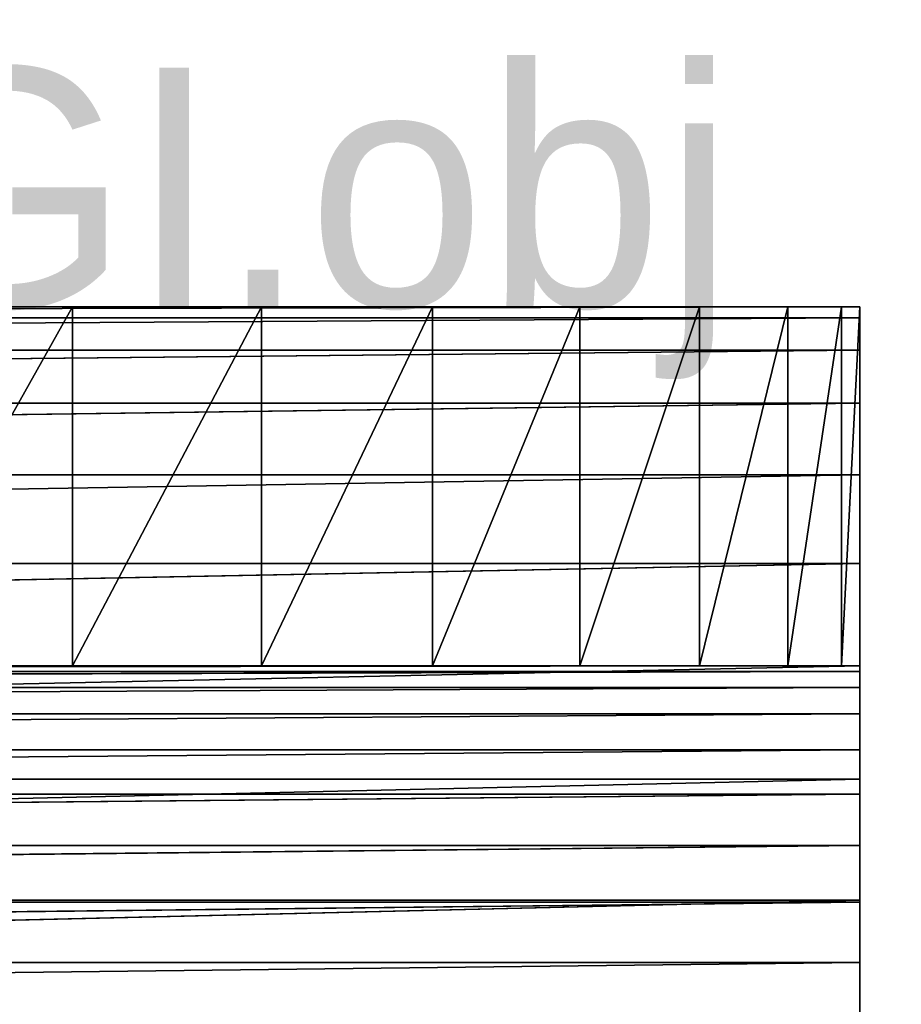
# Model space of a CAD drawing. Extents: x 0 to 22.2, y -49.5 to 1.2.
# Tile 23 of 23: x 18.5 to 22.2, y -2.9 to 1.2. Entities that reach past the tile are written whole.
import ezdxf

# ---------------------------------------------------------------- set-up
doc = ezdxf.new("R2010")
doc.units = 0
doc.header["$LTSCALE"] = 2.54
doc.layers.get('0').update_dxf_attribs({"color": 13, "linetype": 'CONTINUOUS'})

# ---------------------------------------------------------------- blocks, each defined once
blk = doc.blocks.new('GRUPA0_1')
at = {"color": 0}
for p, q in [((0, 0, 67), (22, 0, 67)), ((22, 0, 67), (0, 0, 61)), ((22, 0, 67), (0, 0, 61)), ((22, 0, 67), (0, -0.0456, 67.5209)), ((22, 0, 67), (0, -0.0456, 67.5209)), ((0, 0, 67), (22, 0, 67)), ((17, 0, 56), (22, 0, 61)), ((21.924, 0, 60.1318), (17, 0, 56)), ((17, 0, 56), (20.8302, 0, 57.7861)), ((22, 0, 67), (17, 0, 56)), ((22, 0, 67), (17, 0, 56)), ((17, 0, 56), (22, 0, 61)), ((21.6985, 0, 59.2899), (17, 0, 56)), ((21.924, 0, 60.1318), (17, 0, 56)), ((21.6985, 0, 59.2899), (17, 0, 56)), ((21.3301, 0, 58.5), (17, 0, 56)), ((21.3301, 0, 58.5), (17, 0, 56)), ((17, 0, 56), (20.8302, 0, 57.7861)), ((17.8682, -1.5, 56.076), (18.7101, 0, 56.3015)), ((17.8682, -1.5, 56.076), (18.7101, 0, 56.3015)), ((17.8682, 0, 56.076), (18.7101, 0, 56.3015)), ((17.8682, 0, 56.076), (18.7101, 0, 56.3015)), ((17.8682, 0, 56.076), (20.8302, 0, 57.7861)), ((17.8682, 0, 56.076), (20.8302, 0, 57.7861)), ((18.7101, -1.5, 56.3015), (19.5, 0, 56.6699)), ((18.7101, -1.5, 56.3015), (19.5, 0, 56.6699)), ((18.7101, -1.5, 56.3015), (18.7101, 0, 56.3015)), ((18.7101, 0, 56.3015), (19.5, 0, 56.6699)), ((18.7101, -1.5, 56.3015), (18.7101, 0, 56.3015)), ((18.7101, 0, 56.3015), (19.5, 0, 56.6699)), ((18.7101, 0, 56.3015), (20.8302, 0, 57.7861)), ((18.7101, 0, 56.3015), (20.8302, 0, 57.7861)), ((19.5, -1.5, 56.6699), (20.2139, 0, 57.1698)), ((19.5, -1.5, 56.6699), (20.2139, 0, 57.1698)), ((19.5, -1.5, 56.6699), (19.5, 0, 56.6699)), ((19.5, 0, 56.6699), (20.2139, 0, 57.1698)), ((19.5, -1.5, 56.6699), (19.5, 0, 56.6699)), ((19.5, 0, 56.6699), (20.2139, 0, 57.1698)), ((19.5, 0, 56.6699), (20.8302, 0, 57.7861)), ((19.5, 0, 56.6699), (20.8302, 0, 57.7861)), ((20.2139, -1.5, 57.1698), (20.8302, 0, 57.7861)), ((20.2139, -1.5, 57.1698), (20.8302, 0, 57.7861)), ((20.2139, -1.5, 57.1698), (20.2139, 0, 57.1698)), ((20.2139, 0, 57.1698), (20.8302, 0, 57.7861)), ((20.2139, -1.5, 57.1698), (20.2139, 0, 57.1698)), ((20.2139, 0, 57.1698), (20.8302, 0, 57.7861)), ((20.8302, -1.5, 57.7861), (21.3301, 0, 58.5)), ((20.8302, -1.5, 57.7861), (21.3301, 0, 58.5)), ((20.8302, -1.5, 57.7861), (20.8302, 0, 57.7861)), ((20.8302, 0, 57.7861), (21.3301, 0, 58.5)), ((20.8302, -1.5, 57.7861), (20.8302, 0, 57.7861)), ((20.8302, 0, 57.7861), (21.3301, 0, 58.5)), ((21.3301, -1.5, 58.5), (21.6985, 0, 59.2899)), ((21.3301, -1.5, 58.5), (21.6985, 0, 59.2899)), ((21.3301, -1.5, 58.5), (21.3301, 0, 58.5)), ((21.3301, 0, 58.5), (21.6985, 0, 59.2899)), ((21.3301, -1.5, 58.5), (21.3301, 0, 58.5)), ((21.3301, 0, 58.5), (21.6985, 0, 59.2899)), ((21.6985, -1.5, 59.2899), (21.924, 0, 60.1318)), ((21.6985, -1.5, 59.2899), (21.924, 0, 60.1318)), ((21.6985, -1.5, 59.2899), (21.6985, 0, 59.2899)), ((21.6985, 0, 59.2899), (21.924, 0, 60.1318)), ((21.6985, -1.5, 59.2899), (21.6985, 0, 59.2899)), ((21.6985, 0, 59.2899), (21.924, 0, 60.1318)), ((21.924, -1.5, 60.1318), (22, 0, 61)), ((21.924, -1.5, 60.1318), (22, 0, 61)), ((21.924, -1.5, 60.1318), (21.924, 0, 60.1318)), ((21.924, 0, 60.1318), (22, 0, 61)), ((21.924, -1.5, 60.1318), (21.924, 0, 60.1318)), ((21.924, 0, 60.1318), (22, 0, 61)), ((22, 0, 61), (22, -1.5, 61)), ((22, 0, 67), (22, 0, 61)), ((22, 0, 67), (22, 0, 61)), ((22, 0, 67), (22, -1.5, 61)), ((22, 0, 61), (22, -1.5, 61)), ((22, 0, 67), (22, -1.5, 61)), ((22, 0, 67), (22, -1.5, 67)), ((22, -0.0456, 67.5209), (22, 0, 67)), ((22, 0, 67), (22, -1.5, 67)), ((22, 0, 67), (22, -1.5228, 67.2605)), ((22, 0, 67), (22, -1.5228, 67.2605)), ((22, -0.0456, 67.5209), (22, 0, 67)), ((22, -0.0456, 67.5209), (0, -0.1809, 68.0261)), ((22, -0.0456, 67.5209), (0, -0.1809, 68.0261)), ((22, -0.0456, 67.5209), (0, -0.0456, 67.5209)), ((22, -0.0456, 67.5209), (0, -0.0456, 67.5209)), ((22, -0.1809, 68.0261), (22, -0.0456, 67.5209)), ((22, -0.0456, 67.5209), (22, -1.5228, 67.2605)), ((22, -0.0456, 67.5209), (22, -1.5228, 67.2605)), ((22, -0.0456, 67.5209), (22, -1.5905, 67.513)), ((22, -0.0456, 67.5209), (22, -1.5905, 67.513)), ((22, -0.1809, 68.0261), (22, -0.0456, 67.5209)), ((22, -0.1809, 68.0261), (0, -0.4019, 68.5)), ((22, -0.1809, 68.0261), (0, -0.4019, 68.5)), ((22, -0.1809, 68.0261), (0, -0.1809, 68.0261)), ((22, -0.1809, 68.0261), (0, -0.1809, 68.0261)), ((22, -0.4019, 68.5), (22, -0.1809, 68.0261)), ((22, -0.1809, 68.0261), (22, -1.5905, 67.513)), ((22, -0.1809, 68.0261), (22, -1.5905, 67.513)), ((22, -0.1809, 68.0261), (22, -1.701, 67.75)), ((22, -0.1809, 68.0261), (22, -1.701, 67.75)), ((22, -0.4019, 68.5), (22, -0.1809, 68.0261)), ((22, -0.4019, 68.5), (0, -0.7019, 68.9284)), ((22, -0.4019, 68.5), (0, -0.7019, 68.9284)), ((22, -0.4019, 68.5), (0, -0.4019, 68.5)), ((22, -0.4019, 68.5), (0, -0.4019, 68.5)), ((22, -0.7019, 68.9284), (22, -0.4019, 68.5)), ((22, -0.4019, 68.5), (22, -1.701, 67.75)), ((22, -0.4019, 68.5), (22, -1.701, 67.75)), ((22, -0.4019, 68.5), (22, -1.8509, 67.9642)), ((22, -0.4019, 68.5), (22, -1.8509, 67.9642)), ((22, -0.7019, 68.9284), (22, -0.4019, 68.5)), ((22, -0.7019, 68.9284), (0, -1.0716, 69.2981)), ((22, -0.7019, 68.9284), (0, -1.0716, 69.2981)), ((22, -0.7019, 68.9284), (0, -0.7019, 68.9284)), ((22, -0.7019, 68.9284), (0, -0.7019, 68.9284)), ((22, -1.0716, 69.2981), (22, -0.7019, 68.9284)), ((22, -0.7019, 68.9284), (22, -1.8509, 67.9642)), ((22, -0.7019, 68.9284), (22, -1.8509, 67.9642)), ((22, -0.7019, 68.9284), (22, -2.0358, 68.1491)), ((22, -0.7019, 68.9284), (22, -2.0358, 68.1491)), ((22, -1.0716, 69.2981), (22, -0.7019, 68.9284)), ((22, -1.0716, 69.2981), (0, -1.5, 69.5981)), ((22, -1.0716, 69.2981), (0, -1.5, 69.5981)), ((22, -1.0716, 69.2981), (0, -1.0716, 69.2981)), ((22, -1.0716, 69.2981), (0, -1.0716, 69.2981)), ((22, -1.5, 69.5981), (22, -1.0716, 69.2981)), ((22, -1.0716, 69.2981), (22, -2.0358, 68.1491)), ((22, -1.0716, 69.2981), (22, -2.0358, 68.1491)), ((22, -1.0716, 69.2981), (22, -2.25, 68.299)), ((22, -1.0716, 69.2981), (22, -2.25, 68.299)), ((22, -1.5, 69.5981), (22, -1.0716, 69.2981)), ((22, -1.5, 67), (0, -1.5, 67)), ((0, -1.5, 67), (22, -1.5, 61)), ((0, -1.5, 67), (22, -1.5, 61)), ((0, -1.5, 61), (22, -1.5, 61)), ((0, -1.5, 61), (22, -1.5, 61)), ((22, -1.5, 67), (0, -1.5, 67)), ((22, -1.5, 67), (0, -1.5228, 67.2605)), ((22, -1.5, 67), (0, -1.5228, 67.2605)), ((22, -1.5, 69.5981), (0, -1.9739, 69.8191)), ((22, -1.5, 69.5981), (0, -1.9739, 69.8191)), ((22, -1.5, 69.5981), (0, -1.5, 69.5981)), ((22, -1.5, 69.5981), (0, -1.5, 69.5981)), ((5, -1.5, 56), (22, -1.5, 61)), ((5, -1.5, 56), (22, -1.5, 61)), ((17, -1.5, 56), (22, -1.5, 61)), ((17, -1.5, 56), (22, -1.5, 61)), ((17, -1.5, 56), (21.924, -1.5, 60.1318)), ((17, -1.5, 56), (21.924, -1.5, 60.1318)), ((17, -1.5, 56), (21.6985, -1.5, 59.2899)), ((20.8302, -1.5, 57.7861), (17, -1.5, 56)), ((20.8302, -1.5, 57.7861), (17, -1.5, 56)), ((21.3301, -1.5, 58.5), (17, -1.5, 56)), ((21.3301, -1.5, 58.5), (17, -1.5, 56)), ((17, -1.5, 56), (21.6985, -1.5, 59.2899)), ((18.7101, -1.5, 56.3015), (17.8682, -1.5, 56.076)), ((18.7101, -1.5, 56.3015), (17.8682, -1.5, 56.076)), ((20.8302, -1.5, 57.7861), (17.8682, -1.5, 56.076)), ((20.8302, -1.5, 57.7861), (17.8682, -1.5, 56.076)), ((19.5, -1.5, 56.6699), (18.7101, -1.5, 56.3015)), ((18.7101, -1.5, 56.3015), (20.8302, -1.5, 57.7861)), ((18.7101, -1.5, 56.3015), (20.8302, -1.5, 57.7861)), ((19.5, -1.5, 56.6699), (18.7101, -1.5, 56.3015)), ((20.2139, -1.5, 57.1698), (19.5, -1.5, 56.6699)), ((19.5, -1.5, 56.6699), (20.8302, -1.5, 57.7861)), ((19.5, -1.5, 56.6699), (20.8302, -1.5, 57.7861)), ((20.2139, -1.5, 57.1698), (19.5, -1.5, 56.6699)), ((20.8302, -1.5, 57.7861), (20.2139, -1.5, 57.1698)), ((20.8302, -1.5, 57.7861), (20.2139, -1.5, 57.1698)), ((21.3301, -1.5, 58.5), (20.8302, -1.5, 57.7861)), ((21.3301, -1.5, 58.5), (20.8302, -1.5, 57.7861)), ((21.6985, -1.5, 59.2899), (21.3301, -1.5, 58.5)), ((21.6985, -1.5, 59.2899), (21.3301, -1.5, 58.5)), ((21.924, -1.5, 60.1318), (21.6985, -1.5, 59.2899)), ((21.924, -1.5, 60.1318), (21.6985, -1.5, 59.2899)), ((22, -1.5, 61), (21.924, -1.5, 60.1318)), ((22, -1.5, 61), (21.924, -1.5, 60.1318)), ((22, -1.5, 61), (22, -1.5, 67)), ((22, -1.5, 61), (22, -1.5, 67)), ((22, -1.5, 67), (22, -1.5228, 67.2605)), ((22, -1.9739, 69.8191), (22, -1.5, 69.5981)), ((22, -1.5, 67), (22, -1.5228, 67.2605)), ((22, -1.5, 69.5981), (22, -2.25, 68.299)), ((22, -1.5, 69.5981), (22, -2.25, 68.299)), ((22, -1.5, 69.5981), (22, -2.487, 68.4095)), ((22, -1.5, 69.5981), (22, -2.487, 68.4095)), ((22, -1.9739, 69.8191), (22, -1.5, 69.5981)), ((22, -1.5228, 67.2605), (0, -1.5228, 67.2605)), ((22, -1.5228, 67.2605), (0, -1.5228, 67.2605)), ((22, -1.5228, 67.2605), (0, -1.5905, 67.513)), ((22, -1.5228, 67.2605), (0, -1.5905, 67.513)), ((22, -1.5228, 67.2605), (22, -1.5905, 67.513)), ((22, -1.5228, 67.2605), (22, -1.5905, 67.513)), ((22, -1.5905, 67.513), (0, -1.5905, 67.513)), ((22, -1.5905, 67.513), (0, -1.5905, 67.513)), ((22, -1.5905, 67.513), (0, -1.701, 67.75)), ((22, -1.5905, 67.513), (0, -1.701, 67.75)), ((22, -1.5905, 67.513), (22, -1.701, 67.75)), ((22, -1.5905, 67.513), (22, -1.701, 67.75)), ((22, -1.701, 67.75), (0, -1.701, 67.75)), ((22, -1.701, 67.75), (0, -1.701, 67.75)), ((22, -1.701, 67.75), (0, -1.8509, 67.9642)), ((22, -1.701, 67.75), (0, -1.8509, 67.9642)), ((22, -1.701, 67.75), (22, -1.8509, 67.9642)), ((22, -1.701, 67.75), (22, -1.8509, 67.9642)), ((22, -1.8509, 67.9642), (0, -1.8509, 67.9642)), ((22, -1.8509, 67.9642), (0, -1.8509, 67.9642)), ((22, -1.8509, 67.9642), (0, -2.0358, 68.1491)), ((22, -1.8509, 67.9642), (0, -2.0358, 68.1491)), ((22, -1.8509, 67.9642), (22, -2.0358, 68.1491)), ((22, -1.8509, 67.9642), (22, -2.0358, 68.1491)), ((22, -1.9739, 69.8191), (0, -2.4791, 69.9544)), ((22, -1.9739, 69.8191), (0, -2.4791, 69.9544)), ((22, -1.9739, 69.8191), (0, -1.9739, 69.8191)), ((22, -1.9739, 69.8191), (0, -1.9739, 69.8191)), ((22, -2.4791, 69.9544), (22, -1.9739, 69.8191)), ((22, -1.9739, 69.8191), (22, -2.487, 68.4095)), ((22, -1.9739, 69.8191), (22, -2.487, 68.4095)), ((22, -1.9739, 69.8191), (22, -2.7395, 68.4772)), ((22, -1.9739, 69.8191), (22, -2.7395, 68.4772)), ((22, -2.4791, 69.9544), (22, -1.9739, 69.8191)), ((22, -2.0358, 68.1491), (0, -2.0358, 68.1491)), ((22, -2.0358, 68.1491), (0, -2.0358, 68.1491)), ((22, -2.0358, 68.1491), (0, -2.25, 68.299)), ((22, -2.0358, 68.1491), (0, -2.25, 68.299)), ((22, -2.0358, 68.1491), (22, -2.25, 68.299)), ((22, -2.0358, 68.1491), (22, -2.25, 68.299)), ((22, -2.25, 68.299), (0, -2.25, 68.299)), ((22, -2.25, 68.299), (0, -2.25, 68.299)), ((22, -2.25, 68.299), (0, -2.487, 68.4095)), ((22, -2.25, 68.299), (0, -2.487, 68.4095)), ((22, -2.25, 68.299), (22, -2.487, 68.4095)), ((22, -2.25, 68.299), (22, -2.487, 68.4095)), ((22, -2.4791, 69.9544), (0, -3, 70)), ((22, -2.4791, 69.9544), (0, -3, 70)), ((22, -2.4791, 69.9544), (0, -2.4791, 69.9544)), ((22, -2.4791, 69.9544), (0, -2.4791, 69.9544)), ((22, -2.487, 68.4095), (0, -2.487, 68.4095)), ((22, -2.487, 68.4095), (0, -2.487, 68.4095)), ((22, -2.487, 68.4095), (0, -2.7395, 68.4772)), ((22, -2.487, 68.4095), (0, -2.7395, 68.4772)), ((22, -3, 70), (22, -2.4791, 69.9544)), ((22, -2.4791, 69.9544), (22, -2.7395, 68.4772)), ((22, -2.4791, 69.9544), (22, -2.7395, 68.4772)), ((22, -2.4791, 69.9544), (22, -3, 68.5)), ((22, -2.4791, 69.9544), (22, -3, 68.5)), ((22, -3, 70), (22, -2.4791, 69.9544)), ((22, -2.487, 68.4095), (22, -2.7395, 68.4772)), ((22, -2.487, 68.4095), (22, -2.7395, 68.4772)), ((22, -2.7395, 68.4772), (0, -2.7395, 68.4772)), ((22, -2.7395, 68.4772), (0, -2.7395, 68.4772)), ((22, -2.7395, 68.4772), (0, -3, 68.5)), ((22, -2.7395, 68.4772), (0, -3, 68.5)), ((22, -2.7395, 68.4772), (22, -3, 68.5)), ((22, -2.7395, 68.4772), (22, -3, 68.5))]:
    blk.add_line(p, q, dxfattribs=at)
mesh = blk.add_polyface(dxfattribs=at)
corners = [(22, 0, 67), (0, 0, 61), (0, 0, 67)]
mesh.append_faces([[corners[k] for k in face] for face in [(0, 1, 2)]], dxfattribs={"color": 0})
mesh = blk.add_polyface(dxfattribs=at)
corners = [(22, 0, 67), (17, 0, 56), (0, 0, 61)]
mesh.append_faces([[corners[k] for k in face] for face in [(0, 1, 2)]], dxfattribs={"color": 0})
mesh = blk.add_polyface(dxfattribs=at)
corners = [(22, -0.0456, 67.5209), (22, 0, 67), (0, -0.0456, 67.5209)]
mesh.append_faces([[corners[k] for k in face] for face in [(0, 1, 2)]], dxfattribs={"color": 0})
mesh = blk.add_polyface(dxfattribs=at)
corners = [(0, -0.0456, 67.5209), (22, 0, 67), (0, 0, 67)]
mesh.append_faces([[corners[k] for k in face] for face in [(0, 1, 2)]], dxfattribs={"color": 0})
mesh = blk.add_polyface(dxfattribs=at)
corners = [(22, 0, 61), (21.924, 0, 60.1318), (17, 0, 56)]
mesh.append_faces([[corners[k] for k in face] for face in [(0, 1, 2)]], dxfattribs={"color": 0})
mesh = blk.add_polyface(dxfattribs=at)
corners = [(20.8302, 0, 57.7861), (17.8682, 0, 56.076), (17, 0, 56)]
mesh.append_faces([[corners[k] for k in face] for face in [(0, 1, 2)]], dxfattribs={"color": 0})
mesh = blk.add_polyface(dxfattribs=at)
corners = [(22, 0, 67), (22, 0, 61), (17, 0, 56)]
mesh.append_faces([[corners[k] for k in face] for face in [(0, 1, 2)]], dxfattribs={"color": 0})
mesh = blk.add_polyface(dxfattribs=at)
corners = [(21.924, 0, 60.1318), (21.6985, 0, 59.2899), (17, 0, 56)]
mesh.append_faces([[corners[k] for k in face] for face in [(0, 1, 2)]], dxfattribs={"color": 0})
mesh = blk.add_polyface(dxfattribs=at)
corners = [(21.6985, 0, 59.2899), (21.3301, 0, 58.5), (17, 0, 56)]
mesh.append_faces([[corners[k] for k in face] for face in [(0, 1, 2)]], dxfattribs={"color": 0})
mesh = blk.add_polyface(dxfattribs=at)
corners = [(21.3301, 0, 58.5), (20.8302, 0, 57.7861), (17, 0, 56)]
mesh.append_faces([[corners[k] for k in face] for face in [(0, 1, 2)]], dxfattribs={"color": 0})
mesh = blk.add_polyface(dxfattribs=at)
corners = [(18.7101, -1.5, 56.3015), (17.8682, -1.5, 56.076), (18.7101, 0, 56.3015)]
mesh.append_faces([[corners[k] for k in face] for face in [(0, 1, 2)]], dxfattribs={"color": 0})
mesh = blk.add_polyface(dxfattribs=at)
corners = [(18.7101, 0, 56.3015), (17.8682, -1.5, 56.076), (17.8682, 0, 56.076)]
mesh.append_faces([[corners[k] for k in face] for face in [(0, 1, 2)]], dxfattribs={"color": 0})
mesh = blk.add_polyface(dxfattribs=at)
corners = [(20.8302, 0, 57.7861), (18.7101, 0, 56.3015), (17.8682, 0, 56.076)]
mesh.append_faces([[corners[k] for k in face] for face in [(0, 1, 2)]], dxfattribs={"color": 0})
mesh = blk.add_polyface(dxfattribs=at)
corners = [(19.5, -1.5, 56.6699), (18.7101, -1.5, 56.3015), (19.5, 0, 56.6699)]
mesh.append_faces([[corners[k] for k in face] for face in [(0, 1, 2)]], dxfattribs={"color": 0})
mesh = blk.add_polyface(dxfattribs=at)
corners = [(19.5, 0, 56.6699), (18.7101, -1.5, 56.3015), (18.7101, 0, 56.3015)]
mesh.append_faces([[corners[k] for k in face] for face in [(0, 1, 2)]], dxfattribs={"color": 0})
mesh = blk.add_polyface(dxfattribs=at)
corners = [(20.8302, 0, 57.7861), (19.5, 0, 56.6699), (18.7101, 0, 56.3015)]
mesh.append_faces([[corners[k] for k in face] for face in [(0, 1, 2)]], dxfattribs={"color": 0})
mesh = blk.add_polyface(dxfattribs=at)
corners = [(20.2139, -1.5, 57.1698), (19.5, -1.5, 56.6699), (20.2139, 0, 57.1698)]
mesh.append_faces([[corners[k] for k in face] for face in [(0, 1, 2)]], dxfattribs={"color": 0})
mesh = blk.add_polyface(dxfattribs=at)
corners = [(20.2139, 0, 57.1698), (19.5, -1.5, 56.6699), (19.5, 0, 56.6699)]
mesh.append_faces([[corners[k] for k in face] for face in [(0, 1, 2)]], dxfattribs={"color": 0})
mesh = blk.add_polyface(dxfattribs=at)
corners = [(20.8302, 0, 57.7861), (20.2139, 0, 57.1698), (19.5, 0, 56.6699)]
mesh.append_faces([[corners[k] for k in face] for face in [(0, 1, 2)]], dxfattribs={"color": 0})
mesh = blk.add_polyface(dxfattribs=at)
corners = [(20.8302, 0, 57.7861), (20.8302, -1.5, 57.7861), (20.2139, -1.5, 57.1698)]
mesh.append_faces([[corners[k] for k in face] for face in [(0, 1, 2)]], dxfattribs={"color": 0})
mesh = blk.add_polyface(dxfattribs=at)
corners = [(20.8302, 0, 57.7861), (20.2139, -1.5, 57.1698), (20.2139, 0, 57.1698)]
mesh.append_faces([[corners[k] for k in face] for face in [(0, 1, 2)]], dxfattribs={"color": 0})
mesh = blk.add_polyface(dxfattribs=at)
corners = [(21.3301, 0, 58.5), (21.3301, -1.5, 58.5), (20.8302, -1.5, 57.7861)]
mesh.append_faces([[corners[k] for k in face] for face in [(0, 1, 2)]], dxfattribs={"color": 0})
mesh = blk.add_polyface(dxfattribs=at)
corners = [(21.3301, 0, 58.5), (20.8302, -1.5, 57.7861), (20.8302, 0, 57.7861)]
mesh.append_faces([[corners[k] for k in face] for face in [(0, 1, 2)]], dxfattribs={"color": 0})
mesh = blk.add_polyface(dxfattribs=at)
corners = [(21.6985, 0, 59.2899), (21.6985, -1.5, 59.2899), (21.3301, -1.5, 58.5)]
mesh.append_faces([[corners[k] for k in face] for face in [(0, 1, 2)]], dxfattribs={"color": 0})
mesh = blk.add_polyface(dxfattribs=at)
corners = [(21.6985, 0, 59.2899), (21.3301, -1.5, 58.5), (21.3301, 0, 58.5)]
mesh.append_faces([[corners[k] for k in face] for face in [(0, 1, 2)]], dxfattribs={"color": 0})
mesh = blk.add_polyface(dxfattribs=at)
corners = [(21.924, 0, 60.1318), (21.924, -1.5, 60.1318), (21.6985, -1.5, 59.2899)]
mesh.append_faces([[corners[k] for k in face] for face in [(0, 1, 2)]], dxfattribs={"color": 0})
mesh = blk.add_polyface(dxfattribs=at)
corners = [(21.924, 0, 60.1318), (21.6985, -1.5, 59.2899), (21.6985, 0, 59.2899)]
mesh.append_faces([[corners[k] for k in face] for face in [(0, 1, 2)]], dxfattribs={"color": 0})
mesh = blk.add_polyface(dxfattribs=at)
corners = [(22, 0, 61), (22, -1.5, 61), (21.924, -1.5, 60.1318)]
mesh.append_faces([[corners[k] for k in face] for face in [(0, 1, 2)]], dxfattribs={"color": 0})
mesh = blk.add_polyface(dxfattribs=at)
corners = [(22, 0, 61), (21.924, -1.5, 60.1318), (21.924, 0, 60.1318)]
mesh.append_faces([[corners[k] for k in face] for face in [(0, 1, 2)]], dxfattribs={"color": 0})
mesh = blk.add_polyface(dxfattribs=at)
corners = [(22, 0, 67), (22, -1.5, 61), (22, 0, 61)]
mesh.append_faces([[corners[k] for k in face] for face in [(0, 1, 2)]], dxfattribs={"color": 0})
mesh = blk.add_polyface(dxfattribs=at)
corners = [(22, 0, 67), (22, -1.5, 67), (22, -1.5, 61)]
mesh.append_faces([[corners[k] for k in face] for face in [(0, 1, 2)]], dxfattribs={"color": 0})
mesh = blk.add_polyface(dxfattribs=at)
corners = [(22, 0, 67), (22, -1.5228, 67.2605), (22, -1.5, 67)]
mesh.append_faces([[corners[k] for k in face] for face in [(0, 1, 2)]], dxfattribs={"color": 0})
mesh = blk.add_polyface(dxfattribs=at)
corners = [(22, 0, 67), (22, -0.0456, 67.5209), (22, -1.5228, 67.2605)]
mesh.append_faces([[corners[k] for k in face] for face in [(0, 1, 2)]], dxfattribs={"color": 0})
mesh = blk.add_polyface(dxfattribs=at)
corners = [(22, -0.1809, 68.0261), (22, -0.0456, 67.5209), (0, -0.1809, 68.0261)]
mesh.append_faces([[corners[k] for k in face] for face in [(0, 1, 2)]], dxfattribs={"color": 0})
mesh = blk.add_polyface(dxfattribs=at)
corners = [(0, -0.1809, 68.0261), (22, -0.0456, 67.5209), (0, -0.0456, 67.5209)]
mesh.append_faces([[corners[k] for k in face] for face in [(0, 1, 2)]], dxfattribs={"color": 0})
mesh = blk.add_polyface(dxfattribs=at)
corners = [(22, -0.0456, 67.5209), (22, -1.5905, 67.513), (22, -1.5228, 67.2605)]
mesh.append_faces([[corners[k] for k in face] for face in [(0, 1, 2)]], dxfattribs={"color": 0})
mesh = blk.add_polyface(dxfattribs=at)
corners = [(22, -0.0456, 67.5209), (22, -0.1809, 68.0261), (22, -1.5905, 67.513)]
mesh.append_faces([[corners[k] for k in face] for face in [(0, 1, 2)]], dxfattribs={"color": 0})
mesh = blk.add_polyface(dxfattribs=at)
corners = [(22, -0.4019, 68.5), (22, -0.1809, 68.0261), (0, -0.4019, 68.5)]
mesh.append_faces([[corners[k] for k in face] for face in [(0, 1, 2)]], dxfattribs={"color": 0})
mesh = blk.add_polyface(dxfattribs=at)
corners = [(0, -0.4019, 68.5), (22, -0.1809, 68.0261), (0, -0.1809, 68.0261)]
mesh.append_faces([[corners[k] for k in face] for face in [(0, 1, 2)]], dxfattribs={"color": 0})
mesh = blk.add_polyface(dxfattribs=at)
corners = [(22, -0.1809, 68.0261), (22, -1.701, 67.75), (22, -1.5905, 67.513)]
mesh.append_faces([[corners[k] for k in face] for face in [(0, 1, 2)]], dxfattribs={"color": 0})
mesh = blk.add_polyface(dxfattribs=at)
corners = [(22, -0.1809, 68.0261), (22, -0.4019, 68.5), (22, -1.701, 67.75)]
mesh.append_faces([[corners[k] for k in face] for face in [(0, 1, 2)]], dxfattribs={"color": 0})
mesh = blk.add_polyface(dxfattribs=at)
corners = [(22, -0.7019, 68.9284), (22, -0.4019, 68.5), (0, -0.7019, 68.9284)]
mesh.append_faces([[corners[k] for k in face] for face in [(0, 1, 2)]], dxfattribs={"color": 0})
mesh = blk.add_polyface(dxfattribs=at)
corners = [(0, -0.7019, 68.9284), (22, -0.4019, 68.5), (0, -0.4019, 68.5)]
mesh.append_faces([[corners[k] for k in face] for face in [(0, 1, 2)]], dxfattribs={"color": 0})
mesh = blk.add_polyface(dxfattribs=at)
corners = [(22, -0.4019, 68.5), (22, -1.8509, 67.9642), (22, -1.701, 67.75)]
mesh.append_faces([[corners[k] for k in face] for face in [(0, 1, 2)]], dxfattribs={"color": 0})
mesh = blk.add_polyface(dxfattribs=at)
corners = [(22, -0.4019, 68.5), (22, -0.7019, 68.9284), (22, -1.8509, 67.9642)]
mesh.append_faces([[corners[k] for k in face] for face in [(0, 1, 2)]], dxfattribs={"color": 0})
mesh = blk.add_polyface(dxfattribs=at)
corners = [(22, -0.7019, 68.9284), (0, -1.0716, 69.2981), (22, -1.0716, 69.2981)]
mesh.append_faces([[corners[k] for k in face] for face in [(0, 1, 2)]], dxfattribs={"color": 0})
mesh = blk.add_polyface(dxfattribs=at)
corners = [(22, -0.7019, 68.9284), (0, -0.7019, 68.9284), (0, -1.0716, 69.2981)]
mesh.append_faces([[corners[k] for k in face] for face in [(0, 1, 2)]], dxfattribs={"color": 0})
mesh = blk.add_polyface(dxfattribs=at)
corners = [(22, -0.7019, 68.9284), (22, -2.0358, 68.1491), (22, -1.8509, 67.9642)]
mesh.append_faces([[corners[k] for k in face] for face in [(0, 1, 2)]], dxfattribs={"color": 0})
mesh = blk.add_polyface(dxfattribs=at)
corners = [(22, -0.7019, 68.9284), (22, -1.0716, 69.2981), (22, -2.0358, 68.1491)]
mesh.append_faces([[corners[k] for k in face] for face in [(0, 1, 2)]], dxfattribs={"color": 0})
mesh = blk.add_polyface(dxfattribs=at)
corners = [(22, -1.0716, 69.2981), (0, -1.5, 69.5981), (22, -1.5, 69.5981)]
mesh.append_faces([[corners[k] for k in face] for face in [(0, 1, 2)]], dxfattribs={"color": 0})
mesh = blk.add_polyface(dxfattribs=at)
corners = [(22, -1.0716, 69.2981), (0, -1.0716, 69.2981), (0, -1.5, 69.5981)]
mesh.append_faces([[corners[k] for k in face] for face in [(0, 1, 2)]], dxfattribs={"color": 0})
mesh = blk.add_polyface(dxfattribs=at)
corners = [(22, -1.0716, 69.2981), (22, -2.25, 68.299), (22, -2.0358, 68.1491)]
mesh.append_faces([[corners[k] for k in face] for face in [(0, 1, 2)]], dxfattribs={"color": 0})
mesh = blk.add_polyface(dxfattribs=at)
corners = [(22, -1.0716, 69.2981), (22, -1.5, 69.5981), (22, -2.25, 68.299)]
mesh.append_faces([[corners[k] for k in face] for face in [(0, 1, 2)]], dxfattribs={"color": 0})
mesh = blk.add_polyface(dxfattribs=at)
corners = [(0, -1.5, 67), (22, -1.5, 61), (22, -1.5, 67)]
mesh.append_faces([[corners[k] for k in face] for face in [(0, 1, 2)]], dxfattribs={"color": 0})
mesh = blk.add_polyface(dxfattribs=at)
corners = [(0, -1.5, 67), (0, -1.5, 61), (22, -1.5, 61)]
mesh.append_faces([[corners[k] for k in face] for face in [(0, 1, 2)]], dxfattribs={"color": 0})
mesh = blk.add_polyface(dxfattribs=at)
corners = [(0, -1.5, 61), (5, -1.5, 56), (22, -1.5, 61)]
mesh.append_faces([[corners[k] for k in face] for face in [(0, 1, 2)]], dxfattribs={"color": 0})
mesh = blk.add_polyface(dxfattribs=at)
corners = [(0, -1.5228, 67.2605), (0, -1.5, 67), (22, -1.5, 67)]
mesh.append_faces([[corners[k] for k in face] for face in [(0, 1, 2)]], dxfattribs={"color": 0})
mesh = blk.add_polyface(dxfattribs=at)
corners = [(0, -1.5228, 67.2605), (22, -1.5, 67), (22, -1.5228, 67.2605)]
mesh.append_faces([[corners[k] for k in face] for face in [(0, 1, 2)]], dxfattribs={"color": 0})
mesh = blk.add_polyface(dxfattribs=at)
corners = [(22, -1.5, 69.5981), (0, -1.9739, 69.8191), (22, -1.9739, 69.8191)]
mesh.append_faces([[corners[k] for k in face] for face in [(0, 1, 2)]], dxfattribs={"color": 0})
mesh = blk.add_polyface(dxfattribs=at)
corners = [(22, -1.5, 69.5981), (0, -1.5, 69.5981), (0, -1.9739, 69.8191)]
mesh.append_faces([[corners[k] for k in face] for face in [(0, 1, 2)]], dxfattribs={"color": 0})
mesh = blk.add_polyface(dxfattribs=at)
corners = [(22, -1.5, 61), (5, -1.5, 56), (17, -1.5, 56)]
mesh.append_faces([[corners[k] for k in face] for face in [(0, 1, 2)]], dxfattribs={"color": 0})
mesh = blk.add_polyface(dxfattribs=at)
corners = [(22, -1.5, 61), (17, -1.5, 56), (21.924, -1.5, 60.1318)]
mesh.append_faces([[corners[k] for k in face] for face in [(0, 1, 2)]], dxfattribs={"color": 0})
mesh = blk.add_polyface(dxfattribs=at)
corners = [(21.924, -1.5, 60.1318), (17, -1.5, 56), (21.6985, -1.5, 59.2899)]
mesh.append_faces([[corners[k] for k in face] for face in [(0, 1, 2)]], dxfattribs={"color": 0})
mesh = blk.add_polyface(dxfattribs=at)
corners = [(20.8302, -1.5, 57.7861), (17, -1.5, 56), (17.8682, -1.5, 56.076)]
mesh.append_faces([[corners[k] for k in face] for face in [(0, 1, 2)]], dxfattribs={"color": 0})
mesh = blk.add_polyface(dxfattribs=at)
corners = [(21.3301, -1.5, 58.5), (17, -1.5, 56), (20.8302, -1.5, 57.7861)]
mesh.append_faces([[corners[k] for k in face] for face in [(0, 1, 2)]], dxfattribs={"color": 0})
mesh = blk.add_polyface(dxfattribs=at)
corners = [(21.6985, -1.5, 59.2899), (17, -1.5, 56), (21.3301, -1.5, 58.5)]
mesh.append_faces([[corners[k] for k in face] for face in [(0, 1, 2)]], dxfattribs={"color": 0})
mesh = blk.add_polyface(dxfattribs=at)
corners = [(20.8302, -1.5, 57.7861), (17.8682, -1.5, 56.076), (18.7101, -1.5, 56.3015)]
mesh.append_faces([[corners[k] for k in face] for face in [(0, 1, 2)]], dxfattribs={"color": 0})
mesh = blk.add_polyface(dxfattribs=at)
corners = [(20.8302, -1.5, 57.7861), (18.7101, -1.5, 56.3015), (19.5, -1.5, 56.6699)]
mesh.append_faces([[corners[k] for k in face] for face in [(0, 1, 2)]], dxfattribs={"color": 0})
mesh = blk.add_polyface(dxfattribs=at)
corners = [(20.8302, -1.5, 57.7861), (19.5, -1.5, 56.6699), (20.2139, -1.5, 57.1698)]
mesh.append_faces([[corners[k] for k in face] for face in [(0, 1, 2)]], dxfattribs={"color": 0})
mesh = blk.add_polyface(dxfattribs=at)
corners = [(22, -1.5, 69.5981), (22, -2.487, 68.4095), (22, -2.25, 68.299)]
mesh.append_faces([[corners[k] for k in face] for face in [(0, 1, 2)]], dxfattribs={"color": 0})
mesh = blk.add_polyface(dxfattribs=at)
corners = [(22, -1.5, 69.5981), (22, -1.9739, 69.8191), (22, -2.487, 68.4095)]
mesh.append_faces([[corners[k] for k in face] for face in [(0, 1, 2)]], dxfattribs={"color": 0})
mesh = blk.add_polyface(dxfattribs=at)
corners = [(0, -1.5905, 67.513), (0, -1.5228, 67.2605), (22, -1.5228, 67.2605)]
mesh.append_faces([[corners[k] for k in face] for face in [(0, 1, 2)]], dxfattribs={"color": 0})
mesh = blk.add_polyface(dxfattribs=at)
corners = [(0, -1.5905, 67.513), (22, -1.5228, 67.2605), (22, -1.5905, 67.513)]
mesh.append_faces([[corners[k] for k in face] for face in [(0, 1, 2)]], dxfattribs={"color": 0})
mesh = blk.add_polyface(dxfattribs=at)
corners = [(0, -1.701, 67.75), (0, -1.5905, 67.513), (22, -1.5905, 67.513)]
mesh.append_faces([[corners[k] for k in face] for face in [(0, 1, 2)]], dxfattribs={"color": 0})
mesh = blk.add_polyface(dxfattribs=at)
corners = [(0, -1.701, 67.75), (22, -1.5905, 67.513), (22, -1.701, 67.75)]
mesh.append_faces([[corners[k] for k in face] for face in [(0, 1, 2)]], dxfattribs={"color": 0})
mesh = blk.add_polyface(dxfattribs=at)
corners = [(0, -1.8509, 67.9642), (0, -1.701, 67.75), (22, -1.701, 67.75)]
mesh.append_faces([[corners[k] for k in face] for face in [(0, 1, 2)]], dxfattribs={"color": 0})
mesh = blk.add_polyface(dxfattribs=at)
corners = [(0, -1.8509, 67.9642), (22, -1.701, 67.75), (22, -1.8509, 67.9642)]
mesh.append_faces([[corners[k] for k in face] for face in [(0, 1, 2)]], dxfattribs={"color": 0})
mesh = blk.add_polyface(dxfattribs=at)
corners = [(0, -2.0358, 68.1491), (0, -1.8509, 67.9642), (22, -1.8509, 67.9642)]
mesh.append_faces([[corners[k] for k in face] for face in [(0, 1, 2)]], dxfattribs={"color": 0})
mesh = blk.add_polyface(dxfattribs=at)
corners = [(0, -2.0358, 68.1491), (22, -1.8509, 67.9642), (22, -2.0358, 68.1491)]
mesh.append_faces([[corners[k] for k in face] for face in [(0, 1, 2)]], dxfattribs={"color": 0})
mesh = blk.add_polyface(dxfattribs=at)
corners = [(22, -1.9739, 69.8191), (0, -2.4791, 69.9544), (22, -2.4791, 69.9544)]
mesh.append_faces([[corners[k] for k in face] for face in [(0, 1, 2)]], dxfattribs={"color": 0})
mesh = blk.add_polyface(dxfattribs=at)
corners = [(22, -1.9739, 69.8191), (0, -1.9739, 69.8191), (0, -2.4791, 69.9544)]
mesh.append_faces([[corners[k] for k in face] for face in [(0, 1, 2)]], dxfattribs={"color": 0})
mesh = blk.add_polyface(dxfattribs=at)
corners = [(22, -1.9739, 69.8191), (22, -2.7395, 68.4772), (22, -2.487, 68.4095)]
mesh.append_faces([[corners[k] for k in face] for face in [(0, 1, 2)]], dxfattribs={"color": 0})
mesh = blk.add_polyface(dxfattribs=at)
corners = [(22, -1.9739, 69.8191), (22, -2.4791, 69.9544), (22, -2.7395, 68.4772)]
mesh.append_faces([[corners[k] for k in face] for face in [(0, 1, 2)]], dxfattribs={"color": 0})
mesh = blk.add_polyface(dxfattribs=at)
corners = [(22, -2.0358, 68.1491), (0, -2.25, 68.299), (0, -2.0358, 68.1491)]
mesh.append_faces([[corners[k] for k in face] for face in [(0, 1, 2)]], dxfattribs={"color": 0})
mesh = blk.add_polyface(dxfattribs=at)
corners = [(22, -2.25, 68.299), (0, -2.25, 68.299), (22, -2.0358, 68.1491)]
mesh.append_faces([[corners[k] for k in face] for face in [(0, 1, 2)]], dxfattribs={"color": 0})
mesh = blk.add_polyface(dxfattribs=at)
corners = [(22, -2.25, 68.299), (0, -2.487, 68.4095), (0, -2.25, 68.299)]
mesh.append_faces([[corners[k] for k in face] for face in [(0, 1, 2)]], dxfattribs={"color": 0})
mesh = blk.add_polyface(dxfattribs=at)
corners = [(22, -2.487, 68.4095), (0, -2.487, 68.4095), (22, -2.25, 68.299)]
mesh.append_faces([[corners[k] for k in face] for face in [(0, 1, 2)]], dxfattribs={"color": 0})
mesh = blk.add_polyface(dxfattribs=at)
corners = [(22, -2.4791, 69.9544), (0, -3, 70), (22, -3, 70)]
mesh.append_faces([[corners[k] for k in face] for face in [(0, 1, 2)]], dxfattribs={"color": 0})
mesh = blk.add_polyface(dxfattribs=at)
corners = [(22, -2.4791, 69.9544), (0, -2.4791, 69.9544), (0, -3, 70)]
mesh.append_faces([[corners[k] for k in face] for face in [(0, 1, 2)]], dxfattribs={"color": 0})
mesh = blk.add_polyface(dxfattribs=at)
corners = [(22, -2.487, 68.4095), (0, -2.7395, 68.4772), (0, -2.487, 68.4095)]
mesh.append_faces([[corners[k] for k in face] for face in [(0, 1, 2)]], dxfattribs={"color": 0})
mesh = blk.add_polyface(dxfattribs=at)
corners = [(22, -2.7395, 68.4772), (0, -2.7395, 68.4772), (22, -2.487, 68.4095)]
mesh.append_faces([[corners[k] for k in face] for face in [(0, 1, 2)]], dxfattribs={"color": 0})
mesh = blk.add_polyface(dxfattribs=at)
corners = [(22, -2.4791, 69.9544), (22, -3, 68.5), (22, -2.7395, 68.4772)]
mesh.append_faces([[corners[k] for k in face] for face in [(0, 1, 2)]], dxfattribs={"color": 0})
mesh = blk.add_polyface(dxfattribs=at)
corners = [(22, -2.4791, 69.9544), (22, -3, 70), (22, -3, 68.5)]
mesh.append_faces([[corners[k] for k in face] for face in [(0, 1, 2)]], dxfattribs={"color": 0})
mesh = blk.add_polyface(dxfattribs=at)
corners = [(22, -2.7395, 68.4772), (0, -3, 68.5), (0, -2.7395, 68.4772)]
mesh.append_faces([[corners[k] for k in face] for face in [(0, 1, 2)]], dxfattribs={"color": 0})
mesh = blk.add_polyface(dxfattribs=at)
corners = [(22, -3, 68.5), (0, -3, 68.5), (22, -2.7395, 68.4772)]
mesh.append_faces([[corners[k] for k in face] for face in [(0, 1, 2)]], dxfattribs={"color": 0})

msp = doc.modelspace()

# ---------------------------------------------------------------- block references
at = {"color": 0}
ref = msp.add_blockref('GRUPA0_1', (0, 0), dxfattribs=at)
ref.add_attrib('Skp_GroupInstanceName', 'Wieszak na ręcznik GLOS RUGI.obj', (0, 0), dxfattribs={"height": 1})

doc.saveas('drawing.dxf')
